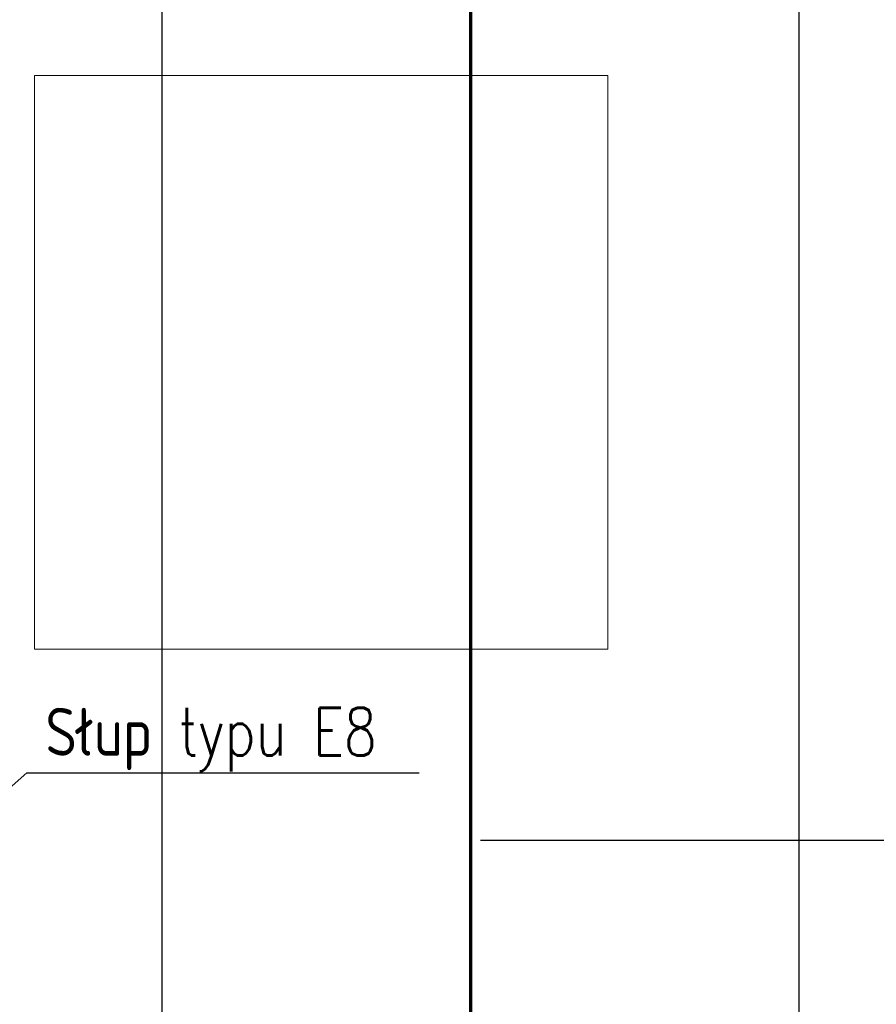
# Model space of a CAD drawing. Header units: centimetres. Extents: x -228435 to 111511, y -89367 to 428125.
# Tile 97 of 219: x -21987 to -19297, y 52485 to 55575. Entities that reach past the tile are written whole.
import ezdxf
from ezdxf.xclip import XClip

# ---------------------------------------------------------------- set-up
doc = ezdxf.new("R2010")
doc.units = ezdxf.units.CM
doc.header["$LTSCALE"] = 50
doc.header["$XCLIPFRAME"] = 0
for name, pattern in [('DASHDOT2', [12.7, 6.35, -3.175, 0, -3.175]), ('HIDDEN2', [4.7625, 3.175, -1.5875]), ('HIDDENX2', [19.05, 12.7, -6.35])]:
    doc.linetypes.add(name, pattern=pattern)
doc.layers.get('0').update_dxf_attribs({"color": 8})
for name, color, linetype in [('ARCH_INFO_KŁADY ŚCIAN', 8, 'HIDDEN2'), ('ARCH_INFO_OPISY', 8, 'Continuous'), ('ARCH_INFO_OSIE_IST', 8, 'DASHDOT2'), ('ARCH_WYKŁADZINA', 8, 'Continuous'), ('Osie rzutów$0$ARCH_INFO_OSIE_OPISY_IST', 8, 'Continuous'), ('RYSUNKOWE_XREF', 8, 'Continuous')]:
    doc.layers.add(name, color=color, linetype=linetype)
doc.layers.add('ARCH_SUFITY_PODWIESZANE', color=8, linetype='HIDDENX2', lineweight=9)
doc.styles.add('ROMANS-50-CM', font='romans.shx', dxfattribs={"width": 0.8, "height": 10})
doc.dimstyles.new('ISO-25', dxfattribs={"dimtxt": 2.5, "dimasz": 2.5, "dimexe": 1.25, "dimexo": 0.625, "dimtad": 1, "dimtxsty": 'Standard', "dimcen": 2.5, "dimadec": 0, "dimazin": 0, "dimtfac": 1, "dimtmove": 0, "dimatfit": 3, "dimfxl": 0, "dimarcsym": 0})

# ---------------------------------------------------------------- blocks, each defined once
blk = doc.blocks.new('SU Lampy kwadratowe +0')
at = {"layer": 'ARCH_SUFITY_PODWIESZANE', "ltscale": 2.5}
blk.add_lwpolyline([(9920, 10040), (10100, 10040), (10100, 9860), (9920, 9860)], close=True, dxfattribs=at)
blk = doc.blocks.new('Linie kładów 0')
at = {"layer": 'ARCH_INFO_KŁADY ŚCIAN', "ltscale": 10, "const_width": 1}
blk.add_lwpolyline([(10056.93, 5618.71), (10056.93, 11674.11)], dxfattribs=at)
blk = doc.blocks.new('Osie rzutów')
at = {"layer": 'ARCH_INFO_OSIE_IST', "ltscale": 10}
blk.add_line((4436.04, 9800), (15156.54, 9800), dxfattribs=at)
blk = doc.blocks.new('A$C6FDA0163')
at = {"layer": 'RYSUNKOWE_XREF'}
blk.add_blockref('Osie rzutów', (-10460.03, -9819.05, -630), dxfattribs=at)

msp = doc.modelspace()

# ---------------------------------------------------------------- linework, layer by layer
at = {"layer": 'ARCH_WYKŁADZINA', "linetype": 'Continuous', "lineweight": -3}
for p, q in [((-21540, 68500, 630), (-21540, 17000, 630)), ((-19540, 19000, 630), (-19540, 68500, 630))]:
    msp.add_line(p, q, dxfattribs=at)

# ---------------------------------------------------------------- block references
ref = msp.add_blockref('A$C6FDA0163', (-16540, 53190.5, 630), dxfattribs=dict(xscale=10, yscale=10, zscale=10))
XClip(ref).set_block_clipping_path([(-400.031931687, -2219.05), (399.968068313, 380.95)])
at = {"layer": 'ARCH_INFO_KŁADY ŚCIAN', "xscale": 10, "yscale": 10, "zscale": 10}
msp.add_blockref('Linie kładów 0', (-121140, -45000, 630), dxfattribs=at)
at = {"layer": 'ARCH_SUFITY_PODWIESZANE', "ltscale": 2.5, "xscale": 10, "yscale": 10, "zscale": 10}
msp.add_blockref('SU Lampy kwadratowe +0', (-121140, -45000, -5670), dxfattribs=at)
at = {"layer": 'Osie rzutów$0$ARCH_INFO_OSIE_OPISY_IST', "xscale": 10, "yscale": 10, "zscale": 10}
msp.add_blockref('Osie rzutów', (-121140, -45000, 630), dxfattribs=at)

# ---------------------------------------------------------------- texts
at = {"layer": 'ARCH_INFO_OPISY', "insert": (-21905.86646, 53415.42758, 630), "char_height": 150, "width": 6265.3267976, "attachment_point": 1, "style": 'ROMANS-50-CM'}
msp.add_mtext('Słup typu E8', dxfattribs=at)

# ---------------------------------------------------------------- leaders
at = {"layer": 'ARCH_INFO_OPISY'}
msp.add_leader([(-22197.5, 53006.25, 630), (-21963.78904, 53211.37533, 630), (-20732.59404, 53211.37533, 630)], dimstyle='ISO-25', override={"dimscale": 5, "dimasz": 2, "dimtad": 0, "dimldrblk": 'Dot'}, dxfattribs=at)

doc.saveas('drawing.dxf')
